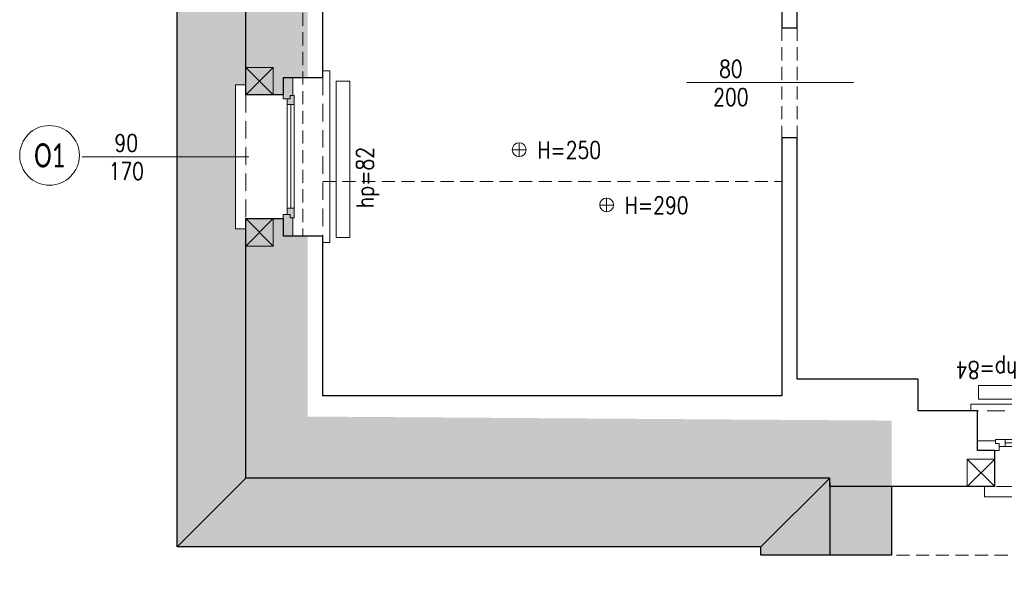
# Model space of a CAD drawing. Header units: millimetres. Extents: x 284606 to 628701, y -213781 to -93475.
# Tile 29 of 102: x 297427 to 298144, y -107500 to -107084. Entities that reach past the tile are written whole.
import ezdxf
from ezdxf.enums import TextEntityAlignment as Align

# ---------------------------------------------------------------- set-up
doc = ezdxf.new("R2010")
doc.units = ezdxf.units.MM
doc.linetypes.add('HIDDEN', pattern=[9.525, 6.35, -3.175])
doc.layers.get('0').update_dxf_attribs({"lineweight": 0})
for name, color, linetype, lineweight in [('!STR_Konstrukcja 0.20', 200, 'Continuous', 20), ('!STR_Konstrukcja 0.30', 64, 'Continuous', 30), ('!STR_Ocieplenie 0.05', 1, 'Continuous', 5), ('!STR_Opisy 0.09', 8, 'Continuous', 9), ('!STR_Przerywana 0.09', 8, 'HIDDEN', 9), ('!STR_Stolarka okienna', 72, 'Continuous', 15), ('EKO Opisy 0.09', 8, 'Continuous', 9)]:
    doc.layers.add(name, color=color, linetype=linetype, lineweight=lineweight)
doc.layers.add('!STR_Kreskowanie ścian', color=7, linetype='Continuous', lineweight=5, true_color=0xa6a6a6)
doc.styles.add('EKO 1-10', font='romans.shx', dxfattribs={"width": 0.8, "height": 15})
doc.styles.add('EKO 1-5', font='romans.shx', dxfattribs={"width": 0.8, "height": 10})
doc.styles.add('EKO CM 1-50', font='calibri.ttf', dxfattribs={"width": 0.8, "height": 12.5})

# ---------------------------------------------------------------- blocks, each defined once
blk = doc.blocks.new('*U275')
at = {"layer": '!STR_Konstrukcja 0.20', "linetype": 'Continuous', "lineweight": 15}
for points in [[(8.12, 55.81), (0.62, 55.81), (0.62, 63.31), (105.62, 63.31), (105.62, 55.81), (98.12, 55.81)], [(-4.38, 0.81), (-9.38, 0.81), (-9.38, -4.19), (115.62, -4.19), (115.62, 0.81), (110.62, 0.81)]]:
    blk.add_lwpolyline(points, dxfattribs=at)
at = {"layer": '!STR_Konstrukcja 0.30', "ltscale": 2}
for points in [[(-4.38, 0.81), (-4.38, 29.68), (8.12, 29.68), (8.12, 55.81)], [(98.12, 55.81), (98.12, 29.68), (110.62, 29.68), (110.62, 0.81)]]:
    blk.add_lwpolyline(points, dxfattribs=at)
at = {"layer": '!STR_Przerywana 0.09', "ltscale": 2}
for points in [[(8.12, 55.81), (98.12, 55.81)], [(-4.38, 0.81), (110.62, 0.81)]]:
    blk.add_lwpolyline(points, dxfattribs=at)
at = {"layer": '!STR_Stolarka okienna', "ltscale": 0.3}
for points in [[(-4.38, 22.64), (-4.38, 29.68), (11.02, 29.68), (11.02, 24.55), (8.52, 24.55), (8.52, 22.64), (-4.38, 22.64)], [(110.62, 22.64), (110.62, 29.68), (95.05, 29.68), (95.05, 24.55), (97.55, 24.55), (97.55, 22.64), (110.62, 22.64)], [(97.55, 21.56), (97.55, 24.55), (95.05, 24.55), (95.05, 26.7), (11.02, 26.7), (11.02, 24.55), (8.52, 24.55), (8.52, 21.56), (97.55, 21.56)], [(15.12, 26.7), (15.12, 21.56)], [(90.62, 24.13), (15.12, 24.13)], [(90.62, 21.56), (90.62, 26.7)]]:
    blk.add_lwpolyline(points, dxfattribs=at)
blk = doc.blocks.new('wysokosc2')
at = {"ltscale": 2}
for points in [[(-5.06, 0.04), (5.03, 0.04)], [(0, 5.1), (0, -5.1)]]:
    blk.add_lwpolyline(points, dxfattribs=at)
blk.add_circle((0, 0), 5.03, dxfattribs=at)
at = {"ltscale": 2, "style": 'EKO 1-5', "width": 0.8}
blk.add_attdef('WYS', (13.29, -6.01), '', height=12.5, dxfattribs=at)
blk = doc.blocks.new('*U265')
at = {"layer": '!STR_Konstrukcja 0.20', "linetype": 'Continuous', "lineweight": 15}
for points in [[(8.12, 56.81), (0.62, 56.81), (0.62, 64.31), (105.62, 64.31), (105.62, 56.81), (98.12, 56.81)], [(-4.38, 0.81), (-9.38, 0.81), (-9.38, -4.19), (115.62, -4.19), (115.62, 0.81), (110.62, 0.81)]]:
    blk.add_lwpolyline(points, dxfattribs=at)
at = {"layer": '!STR_Konstrukcja 0.30', "ltscale": 2}
for points in [[(-4.38, 0.81), (-4.38, 29.68), (8.12, 29.68), (8.12, 56.81)], [(98.12, 56.81), (98.12, 29.68), (110.62, 29.68), (110.62, 0.81)]]:
    blk.add_lwpolyline(points, dxfattribs=at)
at = {"layer": '!STR_Przerywana 0.09', "ltscale": 2}
for points in [[(8.12, 56.81), (98.12, 56.81)], [(-4.38, 0.81), (110.62, 0.81)]]:
    blk.add_lwpolyline(points, dxfattribs=at)
at = {"layer": '!STR_Stolarka okienna', "ltscale": 0.3}
for points in [[(-4.38, 22.64), (-4.38, 29.68), (11.02, 29.68), (11.02, 24.55), (8.52, 24.55), (8.52, 22.64), (-4.38, 22.64)], [(110.62, 22.64), (110.62, 29.68), (95.05, 29.68), (95.05, 24.55), (97.55, 24.55), (97.55, 22.64), (110.62, 22.64)], [(97.55, 21.56), (97.55, 24.55), (95.05, 24.55), (95.05, 26.7), (11.02, 26.7), (11.02, 24.55), (8.52, 24.55), (8.52, 21.56), (97.55, 21.56)], [(15.12, 26.7), (15.12, 21.56)], [(90.62, 24.13), (15.12, 24.13)], [(90.62, 21.56), (90.62, 26.7)]]:
    blk.add_lwpolyline(points, dxfattribs=at)
blk = doc.blocks.new('*U763')
at = {"layer": '!STR_Opisy 0.09', "linetype": 'Continuous'}
blk.add_line((0, -153.49), (0, -32.16), dxfattribs=at)
at = {"layer": '!STR_Opisy 0.09', "linetype": 'Continuous', "style": 'EKO 1-5', "width": 0.8}
blk.add_attdef('HP=', (-37.47, 58.5), '', height=12.5, rotation=180, dxfattribs=at)
blk.add_attdef('SZER', text='', height=12.5, rotation=270, dxfattribs=at).set_placement((0, -121.38), align=Align.BOTTOM_CENTER)
at = {"layer": '!STR_Opisy 0.09', "ltscale": 0.7, "style": 'EKO 1-5', "width": 0.8}
blk.add_attdef('WYS', text='', height=12.5, rotation=270, dxfattribs=at).set_placement((-10.53, -121.38), align=Align.MIDDLE_CENTER)
blk = doc.blocks.new('*U121')
at = {"layer": '!STR_Opisy 0.09', "linetype": 'Continuous'}
blk.add_line((0, -153.49), (0, -32.16), dxfattribs=at)
at = {"layer": '!STR_Opisy 0.09', "linetype": 'Continuous', "style": 'EKO 1-5', "width": 0.8}
blk.add_attdef('HP=', (50.53, 21.53), '', height=12.5, rotation=180, dxfattribs=at)
blk.add_attdef('SZER', text='', height=12.5, rotation=270, dxfattribs=at).set_placement((0, -121.38), align=Align.BOTTOM_CENTER)
at = {"layer": '!STR_Opisy 0.09', "ltscale": 0.7, "style": 'EKO 1-5', "width": 0.8}
blk.add_attdef('WYS', text='', height=12.5, rotation=270, dxfattribs=at).set_placement((-10.53, -121.38), align=Align.MIDDLE_CENTER)
blk = doc.blocks.new('*U166')
at = {"layer": '!STR_Opisy 0.09', "linetype": 'Continuous'}
blk.add_line((0, -153.49), (0, -32.16), dxfattribs=at)
at = {"layer": '!STR_Opisy 0.09', "linetype": 'Continuous', "style": 'EKO 1-5', "width": 0.8}
blk.add_attdef('HP=', (30.1, 14.63), '', height=12.5, rotation=180, dxfattribs=at)
blk.add_attdef('SZER', text='', height=12.5, rotation=270, dxfattribs=at).set_placement((0, -121.38), align=Align.BOTTOM_CENTER)
at = {"layer": '!STR_Opisy 0.09', "ltscale": 0.7, "style": 'EKO 1-5', "width": 0.8}
blk.add_attdef('WYS', text='', height=12.5, rotation=270, dxfattribs=at).set_placement((-10.53, -121.38), align=Align.MIDDLE_CENTER)
blk = doc.blocks.new('mur pruski')
at = {"layer": '!STR_Ocieplenie 0.05', "ltscale": 1.5}
blk.add_lwpolyline([(0, 20), (20, 20), (20, 0), (0, 0)], close=True, dxfattribs=at)
blk.add_lwpolyline([(0, 20), (20, 0), (20, 20), (0, 0)], dxfattribs=at)
blk = doc.blocks.new('KÓLKO')
at = {"layer": '!STR_Opisy 0.09'}
blk.add_circle((0, -15.51), 15.51, dxfattribs=at)
at = {"layer": '!STR_Opisy 0.09', "style": 'EKO 1-10', "width": 0.8}
blk.add_attdef('NR', text='', height=15, dxfattribs=at).set_placement((0, -15.51), align=Align.MIDDLE_CENTER)

msp = doc.modelspace()

# ---------------------------------------------------------------- hatches: boundary and pattern name
at = {"layer": '!STR_Kreskowanie ścian', "ltscale": 1.5}
h = msp.add_hatch(dxfattribs=at)
h.set_pattern_fill('AR-B88', color=8, scale=0.1, angle=90)
h.set_pattern_definition([(90, (10593.899, 1826.681), (-20.32, 1e-15), []), (180, (10593.899, 1826.681), (-20.32, -10.16), [20.32, -20.32])])
h.paths.add_polyline_path([(298061.74, -107423.52), (298016.74, -107423.52), (298016.74, -107417.52), (298016.69, -107417.52), (297966.69, -107467.52), (297966.69, -107473.52), (298061.74, -107473.52)])
h.paths.add_polyline_path([(298061.74, -107378.52), (298061.74, -107372.52), (298061.69, -107375.47), (298016.69, -107417.52), (298016.74, -107417.52), (298016.74, -107423.52), (298061.74, -107423.52)])
h.paths.add_polyline_path([(298103.54, -106262.52), (298148.45, -106262.43), (298148.45, -106212.43), (298053.49, -106212.52), (298053.45, -106359.43), (298103.54, -106359.43)])
h.paths.add_polyline_path([(298146.92, -106262.52), (298103.54, -106262.52), (298103.54, -106359.43), (298163.36, -106360.45), (298146.92, -106360.45)])
h.paths.add_polyline_path([(299005.94, -106275.53), (299005.99, -106275.52), (299005.99, -106262.52), (298918.99, -106262.52), (298918.99, -106307.52), (298918.99, -106307.52), (298918.99, -106322.24), (298948.99, -106320.51), (298948.94, -106320.47)])
h.paths.add_polyline_path([(299055.94, -106225.53), (299055.94, -106212.52), (298918.99, -106212.52), (298918.99, -106262.52), (299005.99, -106262.52), (299005.99, -106275.52), (299005.94, -106275.53)])
h.paths.add_polyline_path([(298948.99, -106320.51), (298918.94, -106297.48), (298918.94, -106349.11), (298918.99, -106431.96), (298918.99, -106345.22), (298948.99, -106320.23)])
h.paths.add_polyline_path([(298828.72, -106585.49), (298828.72, -106550.56), (298806.22, -106550.56), (298806.22, -106585.49)])
h.paths.add_polyline_path([(297644.36, -106571.25), (297644.36, -106517.21)])
h.paths.add_polyline_path([(299195.84, -106594.18), (299195.84, -106556.39), (299173.34, -106556.39), (299173.34, -106594.18)])
h.paths.add_polyline_path([(298518.76, -107349.73), (298557.11, -107349.73), (298557.11, -107327.23), (298518.76, -107327.23)])
h.paths.add_polyline_path([(297591.89, -107235.92), (297584.39, -107235.92), (297584.39, -107130.92), (297591.89, -107130.92)], flags=16)
h.paths.add_polyline_path([(297627.14, -107220.92), (297622, -107220.92), (297622, -107225.36), (297619.02, -107225.36), (297619.02, -107228.42), (297591.99, -107228.42), (297591.99, -107417.07), (297636.99, -107372.07), (297636.99, -107240.92), (297626.06, -107240.92), (297626.06, -107227.86), (297627.14, -107227.86)])
h.paths.add_polyline_path([(297591.99, -106962.42), (297619.02, -106962.42), (297619.02, -106965.32), (297622, -106965.32), (297622, -106969.42), (297627.14, -106969.42), (297627.14, -106962.82), (297626.06, -106962.82), (297626.06, -106949.92), (297636.99, -106949.92), (297636.99, -106871.18), (297591.99, -106871.18)])
h.paths.add_polyline_path([(297619.02, -107052.42), (297591.99, -107052.42), (297591.99, -107138.42), (297619.02, -107138.42), (297619.02, -107141.32), (297622, -107141.32), (297622, -107145.42), (297627.14, -107145.42), (297627.14, -107138.82), (297626.06, -107138.82), (297626.06, -107125.92), (297636.99, -107125.92), (297636.99, -107064.92), (297626.06, -107064.92), (297626.06, -107051.86), (297627.14, -107051.86), (297627.14, -107044.92), (297622, -107044.92), (297622, -107049.36), (297619.02, -107049.36)])
h.paths.add_polyline_path([(297591.99, -106871.18), (297541.94, -106871.18), (297541.94, -107467.11), (297591.99, -107417.07)])
h.paths.add_polyline_path([(297591.89, -106954.92), (297591.89, -107059.92), (297584.39, -107059.92), (297584.39, -106954.92)], flags=16)
h.paths.add_polyline_path([(299484.33, -107164.42), (299457.92, -107164.42), (299457.92, -107161.36), (299454.94, -107161.36), (299454.94, -107156.92), (299449.8, -107156.92), (299449.8, -107163.86), (299450.88, -107163.86), (299450.88, -107176.92), (299439.33, -107176.92), (299439.33, -107372.52), (299484.33, -107417.52)])
h.paths.add_polyline_path([(299499.23, -107014.92), (299499.23, -106909.92), (299491.73, -106909.92), (299491.73, -107014.92)], flags=16)
h.paths.add_polyline_path([(299499.23, -107007.42), (299484.33, -107007.42), (299484.33, -107074.42), (299499.23, -107074.42), (299499.23, -107066.92), (299491.73, -107066.92), (299491.73, -107171.92), (299499.23, -107171.92), (299499.23, -107164.42), (299484.33, -107164.42), (299484.33, -107417.52), (299534.28, -107467.47), (299534.28, -106225.65), (299484.33, -106275.61), (299484.33, -106917.42), (299499.23, -106917.42)])
h.paths.add_polyline_path([(299449.8, -106924.42), (299454.94, -106924.42), (299454.94, -106920.32), (299457.92, -106920.32), (299457.92, -106917.42), (299484.33, -106917.42), (299484.33, -106275.61), (299439.33, -106320.61), (299439.33, -106904.92), (299450.88, -106904.92), (299450.88, -106917.82), (299449.8, -106917.82)])
h.paths.add_polyline_path([(299454.94, -106999.92), (299449.8, -106999.92), (299449.8, -107006.86), (299450.88, -107006.86), (299450.88, -107019.92), (299439.33, -107019.92), (299439.33, -107061.92), (299450.88, -107061.92), (299450.88, -107074.82), (299449.8, -107074.82), (299449.8, -107081.42), (299454.94, -107081.42), (299454.94, -107077.32), (299457.92, -107077.32), (299457.92, -107074.42), (299484.33, -107074.42), (299484.33, -107007.42), (299457.92, -107007.42), (299457.92, -107004.36), (299454.94, -107004.36)])
h = msp.add_hatch(dxfattribs=at)
h.set_pattern_fill('AR-B88', color=8, scale=0.1)
h.set_pattern_definition([(0, (10593.899, 1826.681), (0, 20.32), []), (90, (10593.899, 1826.681), (-10.16, 20.32), [20.32, -20.32])])
h.paths.add_polyline_path([(298061.69, -107375.47), (297636.54, -107372.52), (297591.99, -107417.07), (297591.99, -107417.52), (298016.69, -107417.52)])
h.paths.add_polyline_path([(298016.69, -107417.52), (297591.54, -107417.52), (297541.94, -107467.11), (297541.94, -107467.52), (297966.69, -107467.52)])
h.paths.add_polyline_path([(299013.16, -107406.89), (299059.13, -107417.52), (299059.13, -107436.52), (298565.93, -107436.52), (298509.93, -107436.52), (298599.95, -107436.52), (298599.95, -107486.52), (299015.21, -107486.52), (299015.21, -107436.47)])
h.paths.add_polyline_path([(299484.33, -107417.52), (299013.16, -107406.89), (299109.08, -107467.52), (299534.28, -107467.52), (299534.28, -107467.47)])
h.paths.add_polyline_path([(299439.33, -107372.52), (299014.08, -107372.52), (299013.16, -107406.89), (299484.33, -107417.52)])
h.paths.add_polyline_path([(299534.28, -106225.65), (299534.28, -106225.62), (299055.94, -106225.53), (299005.94, -106275.53), (299484.33, -106275.61)])
h.paths.add_polyline_path([(299484.33, -106275.61), (299005.94, -106275.53), (298948.94, -106320.47), (299439.34, -106320.6)])

# ---------------------------------------------------------------- linework, layer by layer
at = {"layer": '!STR_Konstrukcja 0.30', "color": 8, "ltscale": 1.5}
for p, q in [((297981.89, -107089.42), (297992.89, -107089.42)), ((297981.89, -107169.42), (297992.89, -107169.42)), ((297541.89, -107467.42), (297591.89, -107417.42)), ((297966.64, -107467.42), (298016.64, -107417.42))]:
    msp.add_line(p, q, dxfattribs=at)
for points in [[(297992.89, -107089.42), (297992.89, -106869.74)], [(298061.64, -107473.42), (297966.64, -107473.42), (297966.64, -107467.42), (297541.89, -107467.42), (297541.89, -106921.08)], [(297591.89, -107138.42), (297591.89, -107051.32)], [(297981.89, -107052.74), (297981.89, -107089.42)], [(297647.89, -107125.92), (297647.89, -107064.92)], [(297981.89, -107169.42), (297981.89, -107357.42), (297647.89, -107357.42), (297647.89, -107240.92)], [(297992.89, -107345.42), (297992.89, -107169.42)], [(298136.77, -107423.42), (298016.64, -107423.42), (298016.64, -107417.42), (297591.89, -107417.42), (297591.89, -107228.42)], [(298080.89, -107368.42), (298080.89, -107345.42), (297992.89, -107345.42)], [(298124.27, -107368.42), (298080.89, -107368.42)], [(298016.64, -107420.42), (298016.64, -107473.42)], [(298061.64, -107423.42), (298061.64, -107473.42)]]:
    msp.add_lwpolyline(points, dxfattribs=at)
at = {"layer": '!STR_Przerywana 0.09', "color": 8, "ltscale": 1.5}
for p, q in [((297633.46, -106949.92), (297633.46, -107240.92)), ((297981.89, -107089.42), (297981.89, -107169.42)), ((297992.89, -107089.42), (297992.89, -107169.42)), ((297647.89, -107201.41), (297981.89, -107201.41))]:
    msp.add_line(p, q, dxfattribs=at)
msp.add_lwpolyline([(298481.9, -107486.42), (298431.9, -107486.42), (298431.9, -107473.42), (298061.64, -107473.42)], dxfattribs=at)
at = {"color": 8}
for points in [[(297667.49, -107242.21), (297657.49, -107242.21), (297657.49, -107128.39), (297667.49, -107128.39)], [(298238.69, -107349.84), (298238.69, -107359.84), (298124.86, -107359.84), (298124.86, -107349.84)]]:
    msp.add_lwpolyline(points, close=True, dxfattribs=at)

# ---------------------------------------------------------------- block references
at = {"layer": '!STR_Konstrukcja 0.30', "color": 8, "ltscale": 1.5}
ref = msp.add_blockref('*U121', (298066.13, -107129.42), dxfattribs=dict(at, xscale=-1, rotation=270))
ref.add_attrib('SZER', '80', dxfattribs={"layer": '!STR_Opisy 0.09', "linetype": 'Continuous', "height": 12.5, "style": 'EKO 1-5', "width": 0.8}).set_placement((297944.75, -107129.42), align=Align.BOTTOM_CENTER)
ref.add_attrib('WYS', '200', dxfattribs={"layer": '!STR_Opisy 0.09', "ltscale": 0.7, "height": 12.5, "style": 'EKO 1-5', "width": 0.8}).set_placement((297944.75, -107139.95), align=Align.MIDDLE_CENTER)
ref = msp.add_blockref('*U166', (298183.18, -107346.98), dxfattribs=dict(at, xscale=-1))
ref.add_attrib('SZER', '90', dxfattribs={"layer": '!STR_Opisy 0.09', "linetype": 'Continuous', "height": 12.5, "rotation": 90, "style": 'EKO 1-5', "width": 0.8}).set_placement((298183.18, -107468.36), align=Align.BOTTOM_CENTER)
ref.add_attrib('WYS', '170', dxfattribs={"layer": '!STR_Opisy 0.09', "ltscale": 0.7, "height": 12.5, "rotation": 90, "style": 'EKO 1-5', "width": 0.8}).set_placement((298193.71, -107468.36), align=Align.MIDDLE_CENTER)
ref.add_attrib('HP=', 'hp=84', (298153.08, -107332.35), dxfattribs={"layer": '!STR_Opisy 0.09', "linetype": 'Continuous', "height": 12.5, "rotation": 180, "style": 'EKO 1-5', "width": 0.8})
at = {"layer": '!STR_Ocieplenie 0.05', "color": 8}
for p in [(297591.89, -107138.42), (297591.89, -107248.42), (298116.77, -107423.42)]:
    msp.add_blockref('mur pruski', p, dxfattribs=at)
at = {"layer": '!STR_Opisy 0.09', "color": 8}
ref = msp.add_blockref('*U763', (297626.3, -107183.34), dxfattribs=dict(at, xscale=-1, rotation=270))
ref.add_attrib('SZER', '90', dxfattribs={"linetype": 'Continuous', "height": 12.5, "rotation": 360, "style": 'EKO 1-5', "width": 0.8}).set_placement((297504.92, -107183.34), align=Align.BOTTOM_CENTER)
ref.add_attrib('WYS', '170', dxfattribs={"ltscale": 0.7, "height": 12.5, "rotation": 360, "style": 'EKO 1-5', "width": 0.8}).set_placement((297504.92, -107193.87), align=Align.MIDDLE_CENTER)
ref.add_attrib('HP=', 'hp=82', (297684.8, -107220.81), dxfattribs={"linetype": 'Continuous', "height": 12.5, "rotation": 90, "style": 'EKO 1-5', "width": 0.8})
ref = msp.add_blockref('wysokosc2', (297790.72, -107178.25), dxfattribs=dict(at, xscale=-1, rotation=180))
ref.add_attrib('WYS', 'H=250', (297804.01, -107184.74), dxfattribs={"layer": '0', "ltscale": 2, "height": 12.5, "style": 'EKO 1-5', "width": 0.8})
ref = msp.add_blockref('wysokosc2', (297854.39, -107218.48), dxfattribs=dict(at, xscale=-1, rotation=180))
ref.add_attrib('WYS', 'H=290', (297867.68, -107224.98), dxfattribs={"layer": '0', "ltscale": 2, "height": 12.5, "style": 'EKO 1-5', "width": 0.8})
at = {"layer": '!STR_Stolarka okienna', "color": 8, "ltscale": 1.5, "xscale": -1, "rotation": 90}
msp.add_blockref('*U265', (297648.7, -107130.3), dxfattribs=at)
at = {"layer": '!STR_Stolarka okienna', "color": 8, "ltscale": 1.5, "rotation": 180}
msp.add_blockref('*U275', (298234.89, -107367.62), dxfattribs=at)
at = {"layer": 'EKO Opisy 0.09', "color": 8}
ref = msp.add_blockref('KÓLKO', (297449.09, -107160.65), dxfattribs=dict(at, xscale=1.4, yscale=1.4, zscale=1.4))
ref.add_attrib('NR', 'O1', dxfattribs={"height": 17.5, "style": 'EKO CM 1-50', "width": 0.7}).set_placement((297449.09, -107182.36), align=Align.MIDDLE_CENTER)

doc.saveas('drawing.dxf')
